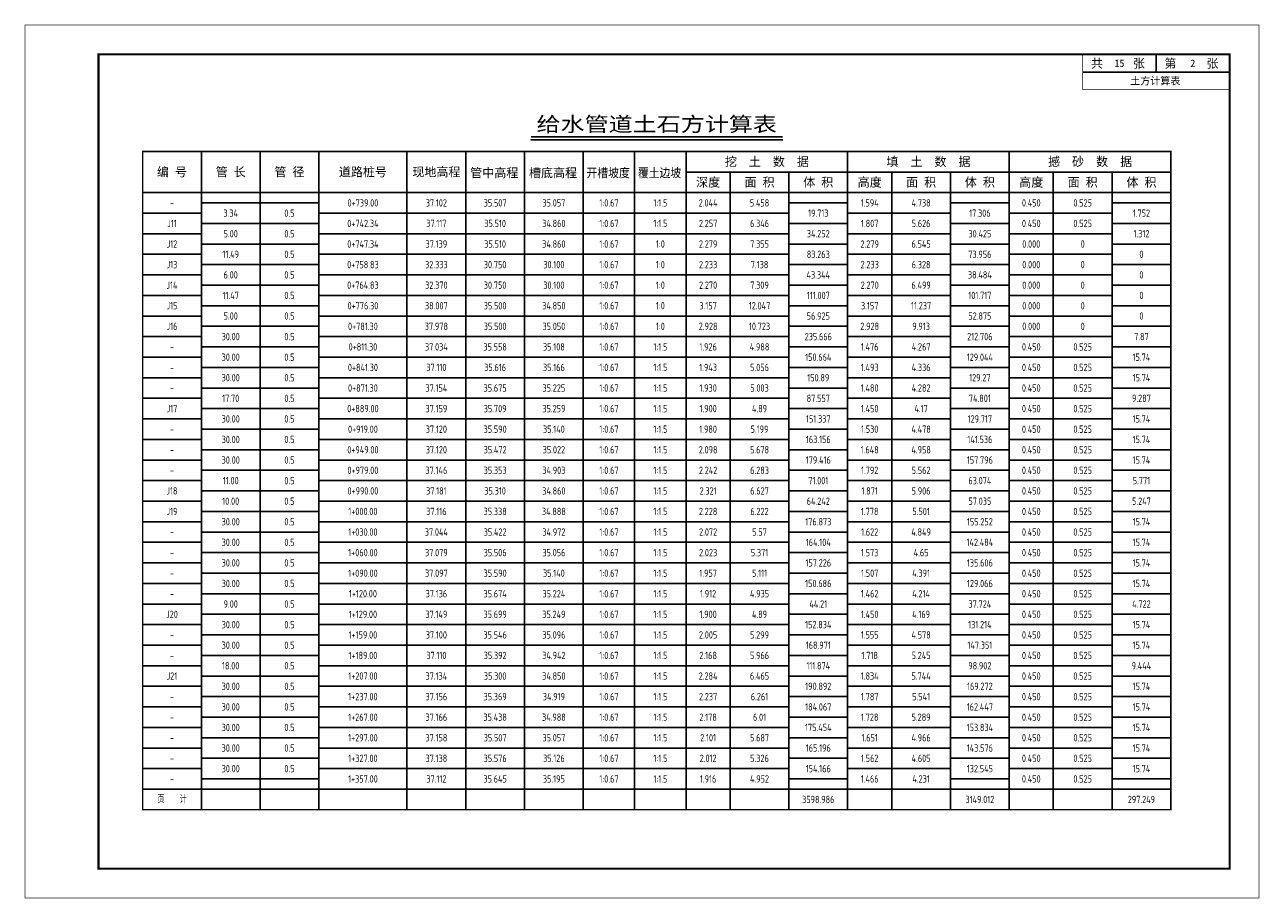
# Model space of a CAD drawing. Extents: x 336 to 6917, y 1189 to 1487.
# Tile 2 of 15: x 776 to 1197, y 1189 to 1487. Entities that reach past the tile are written whole.
import ezdxf
from ezdxf.enums import TextEntityAlignment as Align

# ---------------------------------------------------------------- set-up
doc = ezdxf.new("R2010")
doc.units = 0
doc.layers.get('0').update_dxf_attribs({"linetype": 'CONTINUOUS'})
for name, color, linetype in [('土方_图框', 7, 'CONTINUOUS'), ('土方_土方表', 5, 'CONTINUOUS'), ('土方_土方表文字', 7, 'CONTINUOUS')]:
    doc.layers.add(name, color=color, linetype=linetype)
doc.styles.add('gpshz', font='tssdeng.shx', dxfattribs={"width": 0.7, "height": 2.5, "bigfont": 'hztxt.shx'})
doc.styles.add('仿宋_GB2312', font='txt', dxfattribs={"width": 0.7, "height": 3})
doc.styles.add('宋体', font='txt')

# ---------------------------------------------------------------- blocks, each defined once
blk = doc.blocks.new('tkx_jb')
at = {"color": 0, "linetype": 'ByBlock', "lineweight": -2}
for p, q in [((-50, 0), (0, 0)), ((-25, 0), (-25, -6)), ((-50, -6), (0, -6))]:
    blk.add_line(p, q, dxfattribs=at)
at = {"color": 0, "linetype": 'ByBlock', "lineweight": -2, "const_width": 0.25}
blk.add_lwpolyline([(0, 0), (0, -12), (-50, -12), (-50, 0)], dxfattribs=at)
at = {"color": 0, "linetype": 'ByBlock', "lineweight": -2, "style": '宋体'}
for s, p in [('共     张', (-47.19, -4.55)), ('第     张', (-22.19, -4.55))]:
    blk.add_text(s, height=3, dxfattribs=at).set_placement(p)
for tag, p in [('COUNT', (-37.5, -3)), ('PAGE', (-12.5, -3)), ('NAME', (-25.27, -8.99))]:
    blk.add_attdef(tag, text='', height=2.5, dxfattribs=at).set_placement(p, align=Align.MIDDLE_CENTER)
blk = doc.blocks.new('gsv_tfb')
at = {"color": 7, "linetype": 'ByBlock', "lineweight": -2}
blk.add_line((132.17, 227.99), (217.93, 227.99), dxfattribs=at)
at = {"color": 5, "linetype": 'ByBlock', "lineweight": -2}
for p, q in [((20, 224), (20, 0)), ((40, 224), (40, 0)), ((60, 224), (60, 0)), ((90, 224), (90, 0)), ((110, 224), (110, 0)), ((130, 224), (130, 0)), ((150, 224), (150, 0)), ((167.5, 224), (167.5, 0)), ((185, 224), (185, 0)), ((240, 224), (240, 0)), ((295, 224), (295, 0)), ((350, 217), (185, 217)), ((200, 217), (200, 0)), ((220, 217), (220, 0)), ((255, 217), (255, 0)), ((275, 217), (275, 0)), ((310, 217), (310, 0)), ((330, 217), (330, 0)), ((350, 210), (0, 210)), ((60, 206.5), (20, 206.5)), ((240, 206.5), (220, 206.5)), ((295, 206.5), (275, 206.5)), ((350, 206.5), (330, 206.5)), ((20, 203), (0, 203)), ((220, 203), (60, 203)), ((275, 203), (240, 203)), ((330, 203), (295, 203)), ((60, 199.5), (20, 199.5)), ((240, 199.5), (220, 199.5)), ((295, 199.5), (275, 199.5)), ((350, 199.5), (330, 199.5)), ((20, 196), (0, 196)), ((220, 196), (60, 196)), ((275, 196), (240, 196)), ((330, 196), (295, 196)), ((60, 192.5), (20, 192.5)), ((240, 192.5), (220, 192.5)), ((295, 192.5), (275, 192.5)), ((350, 192.5), (330, 192.5)), ((20, 189), (0, 189)), ((60, 185.5), (20, 185.5)), ((220, 189), (60, 189)), ((240, 185.5), (220, 185.5)), ((275, 189), (240, 189)), ((295, 185.5), (275, 185.5)), ((330, 189), (295, 189)), ((350, 185.5), (330, 185.5)), ((20, 182), (0, 182)), ((220, 182), (60, 182)), ((275, 182), (240, 182)), ((330, 182), (295, 182)), ((60, 178.5), (20, 178.5)), ((240, 178.5), (220, 178.5)), ((295, 178.5), (275, 178.5)), ((350, 178.5), (330, 178.5)), ((20, 175), (0, 175)), ((220, 175), (60, 175)), ((275, 175), (240, 175)), ((330, 175), (295, 175)), ((60, 171.5), (20, 171.5)), ((240, 171.5), (220, 171.5)), ((295, 171.5), (275, 171.5)), ((350, 171.5), (330, 171.5)), ((20, 168), (0, 168)), ((60, 164.5), (20, 164.5)), ((220, 168), (60, 168)), ((240, 164.5), (220, 164.5)), ((275, 168), (240, 168)), ((295, 164.5), (275, 164.5)), ((330, 168), (295, 168)), ((350, 164.5), (330, 164.5)), ((20, 161), (0, 161)), ((220, 161), (60, 161)), ((275, 161), (240, 161)), ((330, 161), (295, 161)), ((60, 157.5), (20, 157.5)), ((240, 157.5), (220, 157.5)), ((295, 157.5), (275, 157.5)), ((350, 157.5), (330, 157.5)), ((20, 154), (0, 154)), ((220, 154), (60, 154)), ((275, 154), (240, 154)), ((330, 154), (295, 154)), ((60, 150.5), (20, 150.5)), ((240, 150.5), (220, 150.5)), ((295, 150.5), (275, 150.5)), ((350, 150.5), (330, 150.5)), ((20, 147), (0, 147)), ((60, 143.5), (20, 143.5)), ((220, 147), (60, 147)), ((240, 143.5), (220, 143.5)), ((275, 147), (240, 147)), ((295, 143.5), (275, 143.5)), ((330, 147), (295, 147)), ((350, 143.5), (330, 143.5)), ((20, 140), (0, 140)), ((220, 140), (60, 140)), ((275, 140), (240, 140)), ((330, 140), (295, 140)), ((60, 136.5), (20, 136.5)), ((240, 136.5), (220, 136.5)), ((295, 136.5), (275, 136.5)), ((350, 136.5), (330, 136.5)), ((20, 133), (0, 133)), ((220, 133), (60, 133)), ((275, 133), (240, 133)), ((330, 133), (295, 133)), ((60, 129.5), (20, 129.5)), ((240, 129.5), (220, 129.5)), ((295, 129.5), (275, 129.5)), ((350, 129.5), (330, 129.5)), ((20, 126), (0, 126)), ((60, 122.5), (20, 122.5)), ((220, 126), (60, 126)), ((240, 122.5), (220, 122.5)), ((275, 126), (240, 126)), ((295, 122.5), (275, 122.5)), ((330, 126), (295, 126)), ((350, 122.5), (330, 122.5)), ((20, 119), (0, 119)), ((220, 119), (60, 119)), ((275, 119), (240, 119)), ((330, 119), (295, 119)), ((60, 115.5), (20, 115.5)), ((240, 115.5), (220, 115.5)), ((295, 115.5), (275, 115.5)), ((350, 115.5), (330, 115.5)), ((20, 112), (0, 112)), ((220, 112), (60, 112)), ((275, 112), (240, 112)), ((330, 112), (295, 112)), ((60, 108.5), (20, 108.5)), ((240, 108.5), (220, 108.5)), ((295, 108.5), (275, 108.5)), ((350, 108.5), (330, 108.5)), ((20, 105), (0, 105)), ((60, 101.5), (20, 101.5)), ((220, 105), (60, 105)), ((240, 101.5), (220, 101.5)), ((275, 105), (240, 105)), ((295, 101.5), (275, 101.5)), ((330, 105), (295, 105)), ((350, 101.5), (330, 101.5)), ((20, 98), (0, 98)), ((220, 98), (60, 98)), ((275, 98), (240, 98)), ((330, 98), (295, 98)), ((60, 94.5), (20, 94.5)), ((240, 94.5), (220, 94.5)), ((295, 94.5), (275, 94.5)), ((350, 94.5), (330, 94.5)), ((20, 91), (0, 91)), ((220, 91), (60, 91)), ((275, 91), (240, 91)), ((330, 91), (295, 91)), ((60, 87.5), (20, 87.5)), ((240, 87.5), (220, 87.5)), ((295, 87.5), (275, 87.5)), ((350, 87.5), (330, 87.5)), ((20, 84), (0, 84)), ((60, 80.5), (20, 80.5)), ((220, 84), (60, 84)), ((240, 80.5), (220, 80.5)), ((275, 84), (240, 84)), ((295, 80.5), (275, 80.5)), ((330, 84), (295, 84)), ((350, 80.5), (330, 80.5)), ((20, 77), (0, 77)), ((220, 77), (60, 77)), ((275, 77), (240, 77)), ((330, 77), (295, 77)), ((60, 73.5), (20, 73.5)), ((240, 73.5), (220, 73.5)), ((295, 73.5), (275, 73.5)), ((350, 73.5), (330, 73.5)), ((20, 70), (0, 70)), ((220, 70), (60, 70)), ((275, 70), (240, 70)), ((330, 70), (295, 70)), ((60, 66.5), (20, 66.5)), ((240, 66.5), (220, 66.5)), ((295, 66.5), (275, 66.5)), ((350, 66.5), (330, 66.5)), ((20, 63), (0, 63)), ((60, 59.5), (20, 59.5)), ((220, 63), (60, 63)), ((240, 59.5), (220, 59.5)), ((275, 63), (240, 63)), ((295, 59.5), (275, 59.5)), ((330, 63), (295, 63)), ((350, 59.5), (330, 59.5)), ((20, 56), (0, 56)), ((220, 56), (60, 56)), ((275, 56), (240, 56)), ((330, 56), (295, 56)), ((60, 52.5), (20, 52.5)), ((240, 52.5), (220, 52.5)), ((295, 52.5), (275, 52.5)), ((350, 52.5), (330, 52.5)), ((20, 49), (0, 49)), ((220, 49), (60, 49)), ((275, 49), (240, 49)), ((330, 49), (295, 49)), ((60, 45.5), (20, 45.5)), ((240, 45.5), (220, 45.5)), ((295, 45.5), (275, 45.5)), ((350, 45.5), (330, 45.5)), ((20, 42), (0, 42)), ((60, 38.5), (20, 38.5)), ((220, 42), (60, 42)), ((240, 38.5), (220, 38.5)), ((275, 42), (240, 42)), ((295, 38.5), (275, 38.5)), ((330, 42), (295, 42)), ((350, 38.5), (330, 38.5)), ((20, 35), (0, 35)), ((220, 35), (60, 35)), ((275, 35), (240, 35)), ((330, 35), (295, 35)), ((60, 31.5), (20, 31.5)), ((240, 31.5), (220, 31.5)), ((295, 31.5), (275, 31.5)), ((350, 31.5), (330, 31.5)), ((20, 28), (0, 28)), ((220, 28), (60, 28)), ((275, 28), (240, 28)), ((330, 28), (295, 28)), ((60, 24.5), (20, 24.5)), ((240, 24.5), (220, 24.5)), ((295, 24.5), (275, 24.5)), ((350, 24.5), (330, 24.5)), ((20, 21), (0, 21)), ((60, 17.5), (20, 17.5)), ((220, 21), (60, 21)), ((240, 17.5), (220, 17.5)), ((275, 21), (240, 21)), ((295, 17.5), (275, 17.5)), ((330, 21), (295, 21)), ((350, 17.5), (330, 17.5)), ((20, 14), (0, 14)), ((220, 14), (60, 14)), ((275, 14), (240, 14)), ((330, 14), (295, 14)), ((60, 10.5), (20, 10.5)), ((240, 10.5), (220, 10.5)), ((295, 10.5), (275, 10.5)), ((350, 10.5), (330, 10.5)), ((350, 7), (0, 7)), ((300, 7), (275, 7))]:
    blk.add_line(p, q, dxfattribs=at)
at = {"color": 7, "linetype": 'ByBlock', "lineweight": -2, "const_width": 0.5}
blk.add_lwpolyline([(132.17, 228.99), (217.93, 228.99)], dxfattribs=at)
at = {"color": 1, "linetype": 'ByBlock', "lineweight": -2, "const_width": 0.5}
blk.add_lwpolyline([(0, 0), (350, 0), (350, 224), (0, 224)], close=True, dxfattribs=at)
at = {"color": 7, "linetype": 'ByBlock', "lineweight": -2, "style": '仿宋_GB2312', "width": 1.2}
blk.add_text('给水管道土石方计算表', height=5, dxfattribs=at).set_placement((175, 233.38), align=Align.MIDDLE)
at = {"color": 7, "linetype": 'ByBlock', "lineweight": -2, "style": '仿宋_GB2312'}
for s, p in [('编 号', (10, 217)), ('管 长', (30, 217)), ('管 径', (50, 217)), ('道路桩号', (75, 217)), ('现地高程', (100, 217)), ('管中高程', (119.72, 216.7)), ('槽底高程', (139.72, 216.7)), ('挖  土  数  据', (212.5, 220.5)), ('填  土  数  据', (267.5, 220.5)), ('撼  砂  数  据', (322.5, 220.5)), ('深度', (192.5, 213.5)), ('面 积', (210, 213.5)), ('体 积', (230, 213.5)), ('高度', (247.5, 213.5)), ('面 积', (265, 213.5)), ('体 积', (285, 213.5)), ('高度', (302.5, 213.5)), ('面 积', (320, 213.5)), ('体 积', (340, 213.5))]:
    blk.add_text(s, height=3, dxfattribs=at).set_placement(p, align=Align.MIDDLE_CENTER)
at = {"color": 7, "linetype": 'ByBlock', "lineweight": -2, "style": '仿宋_GB2312', "width": 0.9}
for s, p in [('开槽坡度', (158.47, 216.7)), ('覆土边坡', (175.97, 216.7))]:
    blk.add_text(s, height=3, dxfattribs=at).set_placement(p, align=Align.MIDDLE_CENTER)

msp = doc.modelspace()

# ---------------------------------------------------------------- linework, layer by layer
at = {"layer": '土方_图框'}
for points, const_width in [([(776.51, 1189.59), (1196.51, 1189.59), (1196.51, 1486.59), (776.51, 1486.59), (776.51, 1189.59)], 0.25), ([(801.51, 1199.59), (1186.51, 1199.59), (1186.51, 1476.59), (801.51, 1476.59), (801.51, 1199.59)], 0.7)]:
    msp.add_lwpolyline(points, dxfattribs=dict(at, const_width=const_width))

# ---------------------------------------------------------------- block references
msp.add_blockref('tkx_jb', (1186.51, 1476.59), dxfattribs=at).add_auto_attribs({'NAME': '土方计算表', 'COUNT': '15', 'PAGE': '2'})
at = {"layer": '土方_土方表'}
msp.add_blockref('gsv_tfb', (816.51, 1219.59), dxfattribs=at)

# ---------------------------------------------------------------- texts
at = {"layer": '土方_土方表文字', "style": 'gpshz', "width": 0.7}
for s, p in [('-', (826.51, 1426.09)), ('0+739.00', (891.51, 1426.09)), ('37.102', (916.51, 1426.09)), ('35.507', (936.51, 1426.09)), ('35.057', (956.51, 1426.09)), ('1:0.67', (975.26, 1426.09)), ('1:1.5', (992.76, 1426.09)), ('2.044', (1009.01, 1426.09)), ('5.458', (1026.51, 1426.09)), ('1.594', (1064.01, 1426.09)), ('4.738', (1081.51, 1426.09)), ('0.450', (1119.01, 1426.09)), ('0.525', (1136.51, 1426.09)), ('3.34', (846.51, 1422.59)), ('0.5', (866.51, 1422.59)), ('19.713', (1046.51, 1422.59)), ('17.306', (1101.51, 1422.59)), ('1.752', (1156.51, 1422.59)), ('J11', (826.51, 1419.09)), ('5.00', (846.51, 1415.59)), ('0.5', (866.51, 1415.59)), ('0+742.34', (891.51, 1419.09)), ('37.117', (916.51, 1419.09)), ('35.510', (936.51, 1419.09)), ('34.860', (956.51, 1419.09)), ('1:0.67', (975.26, 1419.09)), ('1:1.5', (992.76, 1419.09)), ('2.257', (1009.01, 1419.09)), ('6.346', (1026.51, 1419.09)), ('34.252', (1046.51, 1415.59)), ('1.807', (1064.01, 1419.09)), ('5.626', (1081.51, 1419.09)), ('30.425', (1101.51, 1415.59)), ('0.450', (1119.01, 1419.09)), ('0.525', (1136.51, 1419.09)), ('1.312', (1156.51, 1415.59)), ('J12', (826.51, 1412.09)), ('0+747.34', (891.51, 1412.09)), ('37.139', (916.51, 1412.09)), ('35.510', (936.51, 1412.09)), ('34.860', (956.51, 1412.09)), ('1:0.67', (975.26, 1412.09)), ('1:0', (992.76, 1412.09)), ('2.279', (1009.01, 1412.09)), ('7.355', (1026.51, 1412.09)), ('2.279', (1064.01, 1412.09)), ('6.545', (1081.51, 1412.09)), ('0.000', (1119.01, 1412.09)), ('0', (1136.51, 1412.09)), ('11.49', (846.51, 1408.59)), ('0.5', (866.51, 1408.59)), ('83.263', (1046.51, 1408.59)), ('73.956', (1101.51, 1408.59)), ('0', (1156.51, 1408.59)), ('J13', (826.51, 1405.09)), ('0+758.83', (891.51, 1405.09)), ('32.333', (916.51, 1405.09)), ('30.750', (936.51, 1405.09)), ('30.100', (956.51, 1405.09)), ('1:0.67', (975.26, 1405.09)), ('1:0', (992.76, 1405.09)), ('2.233', (1009.01, 1405.09)), ('7.138', (1026.51, 1405.09)), ('2.233', (1064.01, 1405.09)), ('6.328', (1081.51, 1405.09)), ('0.000', (1119.01, 1405.09)), ('0', (1136.51, 1405.09)), ('6.00', (846.51, 1401.59)), ('0.5', (866.51, 1401.59)), ('43.344', (1046.51, 1401.59)), ('38.484', (1101.51, 1401.59)), ('0', (1156.51, 1401.59)), ('J14', (826.51, 1398.09)), ('11.47', (846.51, 1394.59)), ('0.5', (866.51, 1394.59)), ('0+764.83', (891.51, 1398.09)), ('32.370', (916.51, 1398.09)), ('30.750', (936.51, 1398.09)), ('30.100', (956.51, 1398.09)), ('1:0.67', (975.26, 1398.09)), ('1:0', (992.76, 1398.09)), ('2.270', (1009.01, 1398.09)), ('7.309', (1026.51, 1398.09)), ('111.007', (1046.51, 1394.59)), ('2.270', (1064.01, 1398.09)), ('6.499', (1081.51, 1398.09)), ('101.717', (1101.51, 1394.59)), ('0.000', (1119.01, 1398.09)), ('0', (1136.51, 1398.09)), ('0', (1156.51, 1394.59)), ('J15', (826.51, 1391.09)), ('0+776.30', (891.51, 1391.09)), ('38.007', (916.51, 1391.09)), ('35.500', (936.51, 1391.09)), ('34.850', (956.51, 1391.09)), ('1:0.67', (975.26, 1391.09)), ('1:0', (992.76, 1391.09)), ('3.157', (1009.01, 1391.09)), ('12.047', (1026.51, 1391.09)), ('3.157', (1064.01, 1391.09)), ('11.237', (1081.51, 1391.09)), ('0.000', (1119.01, 1391.09)), ('0', (1136.51, 1391.09)), ('5.00', (846.51, 1387.59)), ('0.5', (866.51, 1387.59)), ('56.925', (1046.51, 1387.59)), ('52.875', (1101.51, 1387.59)), ('0', (1156.51, 1387.59)), ('J16', (826.51, 1384.09)), ('0+781.30', (891.51, 1384.09)), ('37.978', (916.51, 1384.09)), ('35.500', (936.51, 1384.09)), ('35.050', (956.51, 1384.09)), ('1:0.67', (975.26, 1384.09)), ('1:0', (992.76, 1384.09)), ('2.928', (1009.01, 1384.09)), ('10.723', (1026.51, 1384.09)), ('2.928', (1064.01, 1384.09)), ('9.913', (1081.51, 1384.09)), ('0.000', (1119.01, 1384.09)), ('0', (1136.51, 1384.09)), ('30.00', (846.51, 1380.59)), ('0.5', (866.51, 1380.59)), ('235.666', (1046.51, 1380.59)), ('212.706', (1101.51, 1380.59)), ('7.87', (1156.51, 1380.59)), ('-', (826.51, 1377.09)), ('30.00', (846.51, 1373.59)), ('0.5', (866.51, 1373.59)), ('0+811.30', (891.51, 1377.09)), ('37.034', (916.51, 1377.09)), ('35.558', (936.51, 1377.09)), ('35.108', (956.51, 1377.09)), ('1:0.67', (975.26, 1377.09)), ('1:1.5', (992.76, 1377.09)), ('1.926', (1009.01, 1377.09)), ('4.988', (1026.51, 1377.09)), ('150.664', (1046.51, 1373.59)), ('1.476', (1064.01, 1377.09)), ('4.267', (1081.51, 1377.09)), ('129.044', (1101.51, 1373.59)), ('0.450', (1119.01, 1377.09)), ('0.525', (1136.51, 1377.09)), ('15.74', (1156.51, 1373.59)), ('0+841.30', (891.51, 1370.09)), ('37.110', (916.51, 1370.09)), ('35.616', (936.51, 1370.09)), ('35.166', (956.51, 1370.09)), ('1:0.67', (975.26, 1370.09)), ('1:1.5', (992.76, 1370.09)), ('1.943', (1009.01, 1370.09)), ('5.056', (1026.51, 1370.09)), ('1.493', (1064.01, 1370.09)), ('4.336', (1081.51, 1370.09)), ('0.450', (1119.01, 1370.09)), ('0.525', (1136.51, 1370.09)), ('-', (826.51, 1370.09)), ('30.00', (846.51, 1366.59)), ('0.5', (866.51, 1366.59)), ('150.89', (1046.51, 1366.59)), ('129.27', (1101.51, 1366.59)), ('15.74', (1156.51, 1366.59)), ('-', (826.51, 1363.09)), ('0+871.30', (891.51, 1363.09)), ('37.154', (916.51, 1363.09)), ('35.675', (936.51, 1363.09)), ('35.225', (956.51, 1363.09)), ('1:0.67', (975.26, 1363.09)), ('1:1.5', (992.76, 1363.09)), ('1.930', (1009.01, 1363.09)), ('5.003', (1026.51, 1363.09)), ('1.480', (1064.01, 1363.09)), ('4.282', (1081.51, 1363.09)), ('0.450', (1119.01, 1363.09)), ('0.525', (1136.51, 1363.09)), ('17.70', (846.51, 1359.59)), ('0.5', (866.51, 1359.59)), ('87.557', (1046.51, 1359.59)), ('74.801', (1101.51, 1359.59)), ('9.287', (1156.51, 1359.59)), ('J17', (826.51, 1356.09)), ('30.00', (846.51, 1352.59)), ('0.5', (866.51, 1352.59)), ('0+889.00', (891.51, 1356.09)), ('37.159', (916.51, 1356.09)), ('35.709', (936.51, 1356.09)), ('35.259', (956.51, 1356.09)), ('1:0.67', (975.26, 1356.09)), ('1:1.5', (992.76, 1356.09)), ('1.900', (1009.01, 1356.09)), ('4.89', (1026.51, 1356.09)), ('151.337', (1046.51, 1352.59)), ('1.450', (1064.01, 1356.09)), ('4.17', (1081.51, 1356.09)), ('129.717', (1101.51, 1352.59)), ('0.450', (1119.01, 1356.09)), ('0.525', (1136.51, 1356.09)), ('15.74', (1156.51, 1352.59)), ('0+919.00', (891.51, 1349.09)), ('37.120', (916.51, 1349.09)), ('35.590', (936.51, 1349.09)), ('35.140', (956.51, 1349.09)), ('1:0.67', (975.26, 1349.09)), ('1:1.5', (992.76, 1349.09)), ('1.980', (1009.01, 1349.09)), ('5.199', (1026.51, 1349.09)), ('1.530', (1064.01, 1349.09)), ('4.478', (1081.51, 1349.09)), ('0.450', (1119.01, 1349.09)), ('0.525', (1136.51, 1349.09)), ('-', (826.51, 1349.09)), ('30.00', (846.51, 1345.59)), ('0.5', (866.51, 1345.59)), ('163.156', (1046.51, 1345.59)), ('141.536', (1101.51, 1345.59)), ('15.74', (1156.51, 1345.59)), ('-', (826.51, 1342.09)), ('0+949.00', (891.51, 1342.09)), ('37.120', (916.51, 1342.09)), ('35.472', (936.51, 1342.09)), ('35.022', (956.51, 1342.09)), ('1:0.67', (975.26, 1342.09)), ('1:1.5', (992.76, 1342.09)), ('2.098', (1009.01, 1342.09)), ('5.678', (1026.51, 1342.09)), ('1.648', (1064.01, 1342.09)), ('4.958', (1081.51, 1342.09)), ('0.450', (1119.01, 1342.09)), ('0.525', (1136.51, 1342.09)), ('30.00', (846.51, 1338.59)), ('0.5', (866.51, 1338.59)), ('179.416', (1046.51, 1338.59)), ('157.796', (1101.51, 1338.59)), ('15.74', (1156.51, 1338.59)), ('-', (826.51, 1335.09)), ('11.00', (846.51, 1331.59)), ('0.5', (866.51, 1331.59)), ('0+979.00', (891.51, 1335.09)), ('37.146', (916.51, 1335.09)), ('35.353', (936.51, 1335.09)), ('34.903', (956.51, 1335.09)), ('1:0.67', (975.26, 1335.09)), ('1:1.5', (992.76, 1335.09)), ('2.242', (1009.01, 1335.09)), ('6.283', (1026.51, 1335.09)), ('71.001', (1046.51, 1331.59)), ('1.792', (1064.01, 1335.09)), ('5.562', (1081.51, 1335.09)), ('63.074', (1101.51, 1331.59)), ('0.450', (1119.01, 1335.09)), ('0.525', (1136.51, 1335.09)), ('5.771', (1156.51, 1331.59)), ('J18', (826.51, 1328.09)), ('0+990.00', (891.51, 1328.09)), ('37.181', (916.51, 1328.09)), ('35.310', (936.51, 1328.09)), ('34.860', (956.51, 1328.09)), ('1:0.67', (975.26, 1328.09)), ('1:1.5', (992.76, 1328.09)), ('2.321', (1009.01, 1328.09)), ('6.627', (1026.51, 1328.09)), ('1.871', (1064.01, 1328.09)), ('5.906', (1081.51, 1328.09)), ('0.450', (1119.01, 1328.09)), ('0.525', (1136.51, 1328.09)), ('10.00', (846.51, 1324.59)), ('0.5', (866.51, 1324.59)), ('64.242', (1046.51, 1324.59)), ('57.035', (1101.51, 1324.59)), ('5.247', (1156.51, 1324.59)), ('J19', (826.51, 1321.09)), ('1+000.00', (891.51, 1321.09)), ('37.116', (916.51, 1321.09)), ('35.338', (936.51, 1321.09)), ('34.888', (956.51, 1321.09)), ('1:0.67', (975.26, 1321.09)), ('1:1.5', (992.76, 1321.09)), ('2.228', (1009.01, 1321.09)), ('6.222', (1026.51, 1321.09)), ('1.778', (1064.01, 1321.09)), ('5.501', (1081.51, 1321.09)), ('0.450', (1119.01, 1321.09)), ('0.525', (1136.51, 1321.09)), ('30.00', (846.51, 1317.59)), ('0.5', (866.51, 1317.59)), ('1+030.00', (891.51, 1314.09)), ('37.044', (916.51, 1314.09)), ('35.422', (936.51, 1314.09)), ('34.972', (956.51, 1314.09)), ('1:0.67', (975.26, 1314.09)), ('2.072', (1009.01, 1314.09)), ('176.873', (1046.51, 1317.59)), ('1.622', (1064.01, 1314.09)), ('4.849', (1081.51, 1314.09)), ('155.252', (1101.51, 1317.59)), ('0.450', (1119.01, 1314.09)), ('0.525', (1136.51, 1314.09)), ('15.74', (1156.51, 1317.59)), ('-', (826.51, 1314.09)), ('30.00', (846.51, 1310.59)), ('0.5', (866.51, 1310.59)), ('1:1.5', (992.76, 1314.09)), ('5.57', (1026.51, 1314.09)), ('164.104', (1046.51, 1310.59)), ('142.484', (1101.51, 1310.59)), ('15.74', (1156.51, 1310.59)), ('1+060.00', (891.51, 1307.09)), ('37.079', (916.51, 1307.09)), ('35.506', (936.51, 1307.09)), ('35.056', (956.51, 1307.09)), ('1:0.67', (975.26, 1307.09)), ('1:1.5', (992.76, 1307.09)), ('2.023', (1009.01, 1307.09)), ('5.371', (1026.51, 1307.09)), ('1.573', (1064.01, 1307.09)), ('4.65', (1081.51, 1307.09)), ('0.450', (1119.01, 1307.09)), ('0.525', (1136.51, 1307.09)), ('-', (826.51, 1307.09)), ('30.00', (846.51, 1303.59)), ('0.5', (866.51, 1303.59)), ('157.226', (1046.51, 1303.59)), ('135.606', (1101.51, 1303.59)), ('15.74', (1156.51, 1303.59)), ('-', (826.51, 1300.09)), ('1+090.00', (891.51, 1300.09)), ('37.097', (916.51, 1300.09)), ('35.590', (936.51, 1300.09)), ('35.140', (956.51, 1300.09)), ('1:0.67', (975.26, 1300.09)), ('1:1.5', (992.76, 1300.09)), ('1.957', (1009.01, 1300.09)), ('5.111', (1026.51, 1300.09)), ('1.507', (1064.01, 1300.09)), ('4.391', (1081.51, 1300.09)), ('0.450', (1119.01, 1300.09)), ('0.525', (1136.51, 1300.09)), ('30.00', (846.51, 1296.59)), ('0.5', (866.51, 1296.59)), ('1+120.00', (891.51, 1293.09)), ('37.136', (916.51, 1293.09)), ('35.674', (936.51, 1293.09)), ('35.224', (956.51, 1293.09)), ('1:0.67', (975.26, 1293.09)), ('1.912', (1009.01, 1293.09)), ('4.935', (1026.51, 1293.09)), ('150.686', (1046.51, 1296.59)), ('1.462', (1064.01, 1293.09)), ('4.214', (1081.51, 1293.09)), ('129.066', (1101.51, 1296.59)), ('0.450', (1119.01, 1293.09)), ('0.525', (1136.51, 1293.09)), ('15.74', (1156.51, 1296.59)), ('-', (826.51, 1293.09)), ('9.00', (846.51, 1289.59)), ('0.5', (866.51, 1289.59)), ('1:1.5', (992.76, 1293.09)), ('44.21', (1046.51, 1289.59)), ('37.724', (1101.51, 1289.59)), ('4.722', (1156.51, 1289.59)), ('J20', (826.51, 1286.09)), ('1+129.00', (891.51, 1286.09)), ('37.149', (916.51, 1286.09)), ('35.699', (936.51, 1286.09)), ('35.249', (956.51, 1286.09)), ('1:0.67', (975.26, 1286.09)), ('1:1.5', (992.76, 1286.09)), ('1.900', (1009.01, 1286.09)), ('4.89', (1026.51, 1286.09)), ('1.450', (1064.01, 1286.09)), ('4.169', (1081.51, 1286.09)), ('0.450', (1119.01, 1286.09)), ('0.525', (1136.51, 1286.09)), ('30.00', (846.51, 1282.59)), ('0.5', (866.51, 1282.59)), ('152.834', (1046.51, 1282.59)), ('131.214', (1101.51, 1282.59)), ('15.74', (1156.51, 1282.59)), ('-', (826.51, 1279.09)), ('1+159.00', (891.51, 1279.09)), ('37.100', (916.51, 1279.09)), ('35.546', (936.51, 1279.09)), ('35.096', (956.51, 1279.09)), ('1:0.67', (975.26, 1279.09)), ('1:1.5', (992.76, 1279.09)), ('2.005', (1009.01, 1279.09)), ('5.299', (1026.51, 1279.09)), ('1.555', (1064.01, 1279.09)), ('4.578', (1081.51, 1279.09)), ('0.450', (1119.01, 1279.09)), ('0.525', (1136.51, 1279.09)), ('30.00', (846.51, 1275.59)), ('0.5', (866.51, 1275.59)), ('1+189.00', (891.51, 1272.09)), ('37.110', (916.51, 1272.09)), ('35.392', (936.51, 1272.09)), ('34.942', (956.51, 1272.09)), ('1:0.67', (975.26, 1272.09)), ('2.168', (1009.01, 1272.09)), ('5.966', (1026.51, 1272.09)), ('168.971', (1046.51, 1275.59)), ('1.718', (1064.01, 1272.09)), ('5.245', (1081.51, 1272.09)), ('147.351', (1101.51, 1275.59)), ('0.450', (1119.01, 1272.09)), ('0.525', (1136.51, 1272.09)), ('15.74', (1156.51, 1275.59)), ('-', (826.51, 1272.09)), ('18.00', (846.51, 1268.59)), ('0.5', (866.51, 1268.59)), ('1:1.5', (992.76, 1272.09)), ('111.874', (1046.51, 1268.59)), ('98.902', (1101.51, 1268.59)), ('9.444', (1156.51, 1268.59)), ('J21', (826.51, 1265.09)), ('1+207.00', (891.51, 1265.09)), ('37.134', (916.51, 1265.09)), ('35.300', (936.51, 1265.09)), ('34.850', (956.51, 1265.09)), ('1:0.67', (975.26, 1265.09)), ('1:1.5', (992.76, 1265.09)), ('2.284', (1009.01, 1265.09)), ('6.465', (1026.51, 1265.09)), ('1.834', (1064.01, 1265.09)), ('5.744', (1081.51, 1265.09)), ('0.450', (1119.01, 1265.09)), ('0.525', (1136.51, 1265.09)), ('30.00', (846.51, 1261.59)), ('0.5', (866.51, 1261.59)), ('190.892', (1046.51, 1261.59)), ('169.272', (1101.51, 1261.59)), ('15.74', (1156.51, 1261.59)), ('-', (826.51, 1258.09)), ('1+237.00', (891.51, 1258.09)), ('37.156', (916.51, 1258.09)), ('35.369', (936.51, 1258.09)), ('34.919', (956.51, 1258.09)), ('1:0.67', (975.26, 1258.09)), ('1:1.5', (992.76, 1258.09)), ('2.237', (1009.01, 1258.09)), ('6.261', (1026.51, 1258.09)), ('1.787', (1064.01, 1258.09)), ('5.541', (1081.51, 1258.09)), ('0.450', (1119.01, 1258.09)), ('0.525', (1136.51, 1258.09)), ('30.00', (846.51, 1254.59)), ('0.5', (866.51, 1254.59)), ('1+267.00', (891.51, 1251.09)), ('37.166', (916.51, 1251.09)), ('35.438', (936.51, 1251.09)), ('34.988', (956.51, 1251.09)), ('1:0.67', (975.26, 1251.09)), ('2.178', (1009.01, 1251.09)), ('6.01', (1026.51, 1251.09)), ('184.067', (1046.51, 1254.59)), ('1.728', (1064.01, 1251.09)), ('5.289', (1081.51, 1251.09)), ('162.447', (1101.51, 1254.59)), ('0.450', (1119.01, 1251.09)), ('0.525', (1136.51, 1251.09)), ('15.74', (1156.51, 1254.59)), ('-', (826.51, 1251.09)), ('30.00', (846.51, 1247.59)), ('0.5', (866.51, 1247.59)), ('1:1.5', (992.76, 1251.09)), ('175.454', (1046.51, 1247.59)), ('153.834', (1101.51, 1247.59)), ('15.74', (1156.51, 1247.59)), ('1+297.00', (891.51, 1244.09)), ('37.158', (916.51, 1244.09)), ('35.507', (936.51, 1244.09)), ('35.057', (956.51, 1244.09)), ('1:0.67', (975.26, 1244.09)), ('1:1.5', (992.76, 1244.09)), ('2.101', (1009.01, 1244.09)), ('5.687', (1026.51, 1244.09)), ('1.651', (1064.01, 1244.09)), ('4.966', (1081.51, 1244.09)), ('0.450', (1119.01, 1244.09)), ('0.525', (1136.51, 1244.09)), ('-', (826.51, 1244.09)), ('30.00', (846.51, 1240.59)), ('0.5', (866.51, 1240.59)), ('165.196', (1046.51, 1240.59)), ('143.576', (1101.51, 1240.59)), ('15.74', (1156.51, 1240.59)), ('-', (826.51, 1237.09)), ('1+327.00', (891.51, 1237.09)), ('37.138', (916.51, 1237.09)), ('35.576', (936.51, 1237.09)), ('35.126', (956.51, 1237.09)), ('1:0.67', (975.26, 1237.09)), ('1:1.5', (992.76, 1237.09)), ('2.012', (1009.01, 1237.09)), ('5.326', (1026.51, 1237.09)), ('1.562', (1064.01, 1237.09)), ('4.605', (1081.51, 1237.09)), ('0.450', (1119.01, 1237.09)), ('0.525', (1136.51, 1237.09)), ('30.00', (846.51, 1233.59)), ('0.5', (866.51, 1233.59)), ('1+357.00', (891.51, 1230.09)), ('37.112', (916.51, 1230.09)), ('35.645', (936.51, 1230.09)), ('35.195', (956.51, 1230.09)), ('1:0.67', (975.26, 1230.09)), ('1:1.5', (992.76, 1230.09)), ('1.916', (1009.01, 1230.09)), ('4.952', (1026.51, 1230.09)), ('154.166', (1046.51, 1233.59)), ('1.466', (1064.01, 1230.09)), ('4.231', (1081.51, 1230.09)), ('132.545', (1101.51, 1233.59)), ('0.450', (1119.01, 1230.09)), ('0.525', (1136.51, 1230.09)), ('15.74', (1156.51, 1233.59)), ('-', (826.51, 1230.09)), ('页    计', (826.51, 1223.09)), ('3598.986', (1046.51, 1223.09)), ('3149.012', (1101.51, 1223.09)), ('297.249', (1156.51, 1223.09))]:
    msp.add_text(s, height=2.5, dxfattribs=at).set_placement(p, align=Align.MIDDLE_CENTER)

doc.saveas('drawing.dxf')
